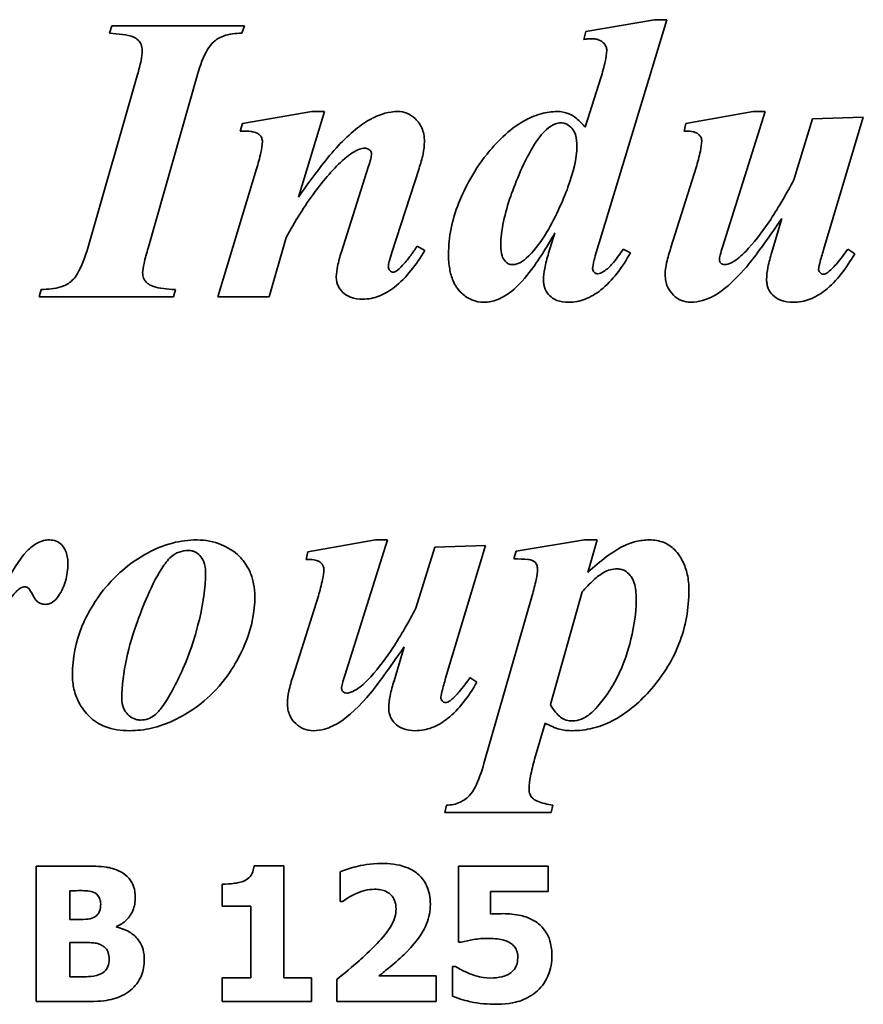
# Model space of a CAD drawing. Header units: millimetres. Extents: x 187 to 653, y 112 to 482.
# Tile 4 of 5: x 403 to 465, y 265 to 338. Entities that reach past the tile are written whole.
import ezdxf

# ---------------------------------------------------------------- set-up
doc = ezdxf.new("R2010")
doc.units = ezdxf.units.MM
doc.header["$LTSCALE"] = 2
doc.layers.add('Krawędzie widoczne(ISO)', color=7, linetype='Continuous', lineweight=35, true_color=0x262659)

msp = doc.modelspace()

# ---------------------------------------------------------------- linework, layer by layer
at = {"layer": 'Krawędzie widoczne(ISO)'}
for p, q in [((449.748, 338.114), (444.683, 337.232)), ((445.664, 321.627), (450.664, 338.114)), ((450.664, 338.114), (449.748, 338.114)), ((409.699, 337.657), (409.536, 337.117)), ((419.487, 337.657), (409.699, 337.657)), ((419.291, 337.117), (419.487, 337.657)), ((444.683, 337.232), (444.552, 336.66)), ((411.595, 334.062), (407.918, 321.251)), ((412.379, 321.251), (416.023, 334.062)), ((445.794, 333.833), (444.65, 330.173)), ((424.454, 331.333), (419.34, 330.451)), ((423.474, 325.01), (425.386, 331.333)), ((425.386, 331.333), (424.454, 331.333)), ((457.052, 331.333), (452.069, 330.451)), ((454.781, 321.317), (457.935, 331.333)), ((457.935, 331.333), (457.052, 331.333)), ((465.173, 330.925), (461.431, 330.794)), ((462.232, 321.121), (465.173, 330.925)), ((419.34, 330.451), (419.177, 329.895)), ((452.069, 330.451), (451.938, 329.895)), ((461.431, 330.794), (460.043, 326.284)), ((428.654, 327.297), (426.644, 320.974)), ((452.837, 327.199), (450.974, 321.3)), ((420.386, 327.101), (417.526, 317.657)), ((430.369, 320.925), (432.379, 327.134)), ((459.16, 323.441), (458.425, 320.941)), ((442.412, 322.379), (441.938, 320.876)), ((421.301, 317.657), (422.575, 322.036)), ((432.804, 321.072), (432.248, 321.398)), ((447.984, 320.892), (447.445, 321.17)), ((464.536, 320.827), (464.03, 321.17)), ((404.487, 318.196), (404.324, 317.657)), ((414.242, 317.657), (414.389, 318.196)), ((404.324, 317.657), (414.242, 317.657)), ((417.526, 317.657), (421.301, 317.657)), ((429.16, 299.7), (424.177, 298.818)), ((426.889, 289.684), (430.043, 299.7)), ((430.043, 299.7), (429.16, 299.7)), ((444.601, 299.7), (439.536, 298.867)), ((445.516, 299.7), (444.601, 299.7)), ((444.83, 297.298), (445.516, 299.7)), ((424.177, 298.818), (424.046, 298.262)), ((433.539, 299.161), (432.15, 294.651)), ((437.281, 299.292), (433.539, 299.161)), ((434.34, 289.488), (437.281, 299.292)), ((439.536, 298.867), (439.373, 298.295)), ((424.945, 295.566), (423.082, 289.668)), ((440.729, 295.599), (437.167, 283.197)), ((442.069, 287.543), (444.422, 295.86)), ((431.268, 291.808), (430.533, 289.308)), ((436.644, 289.194), (436.137, 289.537)), ((440.909, 283.524), (441.677, 286.171)), ((434.405, 280.109), (434.275, 279.569)), ((442.134, 279.569), (442.265, 280.109)), ((434.275, 279.569), (442.134, 279.569)), ((404.104, 275.622), (404.104, 265.622)), ((407.629, 275.622), (404.104, 275.622)), ((422.386, 275.647), (420.198, 275.647)), ((422.386, 267.365), (422.386, 275.647)), ((441.908, 275.622), (435.279, 275.622)), ((435.279, 275.622), (435.279, 270.006)), ((441.908, 273.734), (441.908, 275.622)), ((426.543, 275.193), (426.543, 273.013)), ((417.84, 274.285), (417.84, 272.656)), ((406.6, 271.676), (406.6, 273.799)), ((406.6, 273.799), (406.77, 273.799)), ((437.654, 272.073), (437.654, 273.734)), ((437.654, 273.734), (441.908, 273.734)), ((417.84, 272.656), (419.947, 272.656)), ((419.947, 272.656), (419.947, 267.365)), ((426.543, 273.013), (426.738, 273.013)), ((406.916, 271.676), (406.6, 271.676)), ((410.052, 271.108), (410.052, 271.157)), ((406.6, 267.446), (406.6, 269.966)), ((406.6, 269.966), (407.062, 269.966)), ((435.279, 270.006), (435.498, 270.006)), ((435.077, 268.199), (434.85, 268.199)), ((434.85, 268.199), (434.85, 266.019)), ((406.738, 267.446), (406.6, 267.446)), ((419.947, 267.365), (417.84, 267.365)), ((417.84, 267.365), (417.84, 265.622)), ((424.444, 267.365), (422.386, 267.365)), ((424.444, 265.622), (424.444, 267.365)), ((426.3, 267.251), (426.3, 265.622)), ((433.65, 267.51), (429.412, 267.51)), ((433.65, 265.622), (433.65, 267.51)), ((404.104, 265.622), (408.099, 265.622)), ((417.84, 265.622), (424.444, 265.622)), ((426.3, 265.622), (433.65, 265.622))]:
    msp.add_line(p, q, dxfattribs=at)
for points, knots in [([(409.536, 337.117), (410.121, 337.081), (410.874, 337.005), (411.393, 336.789), (411.521, 336.728), (411.739, 336.507), (411.809, 336.403), (411.915, 336.144), (411.938, 335.994), (411.938, 335.843)], [-0.4248752, -0.4248752, -0.4248752, -0.4248752, -0.1383559, -0.1383559, -0.0839006, -0.0839006, -0.0454102, -0.0454102, 0, 0, 0, 0]), ([(416.023, 334.062), (416.213, 334.724), (416.455, 335.396), (416.887, 336.117), (417.04, 336.327), (417.356, 336.612), (417.58, 336.779), (418.364, 337.066), (418.838, 337.117), (419.291, 337.117)], [-0.7774323, -0.7774323, -0.7774323, -0.7774323, -0.4024771, -0.4024771, -0.2498261, -0.2498261, -0.1358414, -0.1358414, 0, 0, 0, 0]), ([(444.552, 336.66), (444.657, 336.675), (444.765, 336.688), (444.96, 336.704), (445.052, 336.709), (445.141, 336.709)], [-0.05857785, -0.05857785, -0.05857785, -0.05857785, -0.02672653, -0.02672653, 0, 0, 0, 0]), ([(445.141, 336.709), (445.237, 336.709), (445.335, 336.701), (445.517, 336.667), (445.601, 336.642), (445.836, 336.538), (445.941, 336.448), (446.082, 336.298), (446.139, 336.216), (446.217, 336.028), (446.235, 335.929), (446.235, 335.827)], [-0.1266726, -0.1266726, -0.1266726, -0.1266726, -0.1087206, -0.1087206, -0.0923476, -0.0923476, -0.0610548, -0.0610548, -0.0307079, -0.0307079, 0, 0, 0, 0]), ([(411.938, 335.843), (411.938, 335.603), (411.897, 335.329), (411.787, 334.756), (411.691, 334.393), (411.595, 334.062)], [-0.1747619, -0.1747619, -0.1747619, -0.1747619, -0.103463, -0.103463, 0, 0, 0, 0]), ([(446.235, 335.827), (446.235, 335.591), (446.185, 335.298), (446.039, 334.638), (445.914, 334.21), (445.794, 333.833)], [-0.201898, -0.201898, -0.201898, -0.201898, -0.11875, -0.11875, 0, 0, 0, 0]), ([(430.794, 331.333), (430.478, 331.333), (430.165, 331.284), (429.383, 331.069), (429.003, 330.876), (428.114, 330.421), (427.274, 329.705), (426.399, 328.8)], [-0.4978925, -0.4978925, -0.4978925, -0.4978925, -0.4510378, -0.4510378, -0.3775823, -0.3775823, 0, 0, 0, 0]), ([(432.771, 329.111), (432.771, 329.292), (432.757, 329.473), (432.69, 329.816), (432.642, 329.976), (432.466, 330.379), (432.31, 330.604), (431.926, 330.97), (431.733, 331.103), (431.284, 331.29), (431.043, 331.333), (430.794, 331.333)], [-0.3473256, -0.3473256, -0.3473256, -0.3473256, -0.2884396, -0.2884396, -0.2338179, -0.2338179, -0.1457627, -0.1457627, -0.0746577, -0.0746577, 0, 0, 0, 0]), ([(442.575, 331.333), (442.173, 331.333), (441.778, 331.275), (440.867, 331.023), (440.432, 330.809), (439.016, 330.036), (437.974, 328.918), (436.312, 326.848), (435.613, 325.352), (434.813, 323.338), (434.552, 322.081), (434.552, 320.777)], [-0.842044, -0.842044, -0.842044, -0.842044, -0.8195759, -0.8195759, -0.7892394, -0.7892394, -0.6501239, -0.6501239, -0.3909791, -0.3909791, 0, 0, 0, 0]), ([(444.65, 330.173), (444.454, 330.397), (444.228, 330.63), (443.78, 330.997), (443.602, 331.1), (443.156, 331.285), (442.869, 331.333), (442.575, 331.333)], [-0.2055759, -0.2055759, -0.2055759, -0.2055759, -0.1449073, -0.1449073, -0.0880821, -0.0880821, 0, 0, 0, 0]), ([(441.791, 330.01), (441.982, 330.178), (442.205, 330.337), (442.571, 330.472), (442.702, 330.5), (442.837, 330.5)], [-0.1170494, -0.1170494, -0.1170494, -0.1170494, -0.0403364, -0.0403364, 0, 0, 0, 0]), ([(442.837, 330.5), (442.914, 330.5), (442.991, 330.491), (443.141, 330.456), (443.213, 330.43), (443.432, 330.321), (443.56, 330.211), (443.72, 330.025), (443.831, 329.889), (444.003, 329.357), (444.03, 329.051), (444.03, 328.768)], [-0.5096626, -0.5096626, -0.5096626, -0.5096626, -0.4272345, -0.4272345, -0.3454953, -0.3454953, -0.1670901, -0.1670901, -0.0850478, -0.0850478, 0, 0, 0, 0]), ([(419.177, 329.895), (419.458, 329.895), (419.76, 329.886), (420.109, 329.839), (420.261, 329.811), (420.495, 329.695), (420.57, 329.646), (420.669, 329.545), (420.721, 329.483), (420.796, 329.295), (420.811, 329.195), (420.811, 329.094)], [-0.4161438, -0.4161438, -0.4161438, -0.4161438, -0.2082954, -0.2082954, -0.1097549, -0.1097549, -0.0606192, -0.0606192, -0.0301452, -0.0301452, 0, 0, 0, 0]), ([(438.409, 321.415), (438.409, 322.572), (438.716, 323.849), (439.498, 326.107), (440.159, 327.746), (441.149, 329.297), (441.452, 329.707), (441.791, 330.01)], [-1.057493, -1.057493, -1.057493, -1.057493, -0.55469, -0.55469, -0.136426, -0.136426, 0, 0, 0, 0]), ([(451.938, 329.895), (452.116, 329.895), (452.325, 329.888), (452.649, 329.841), (452.743, 329.81), (452.922, 329.722), (453.002, 329.668), (453.139, 329.527), (453.176, 329.457), (453.231, 329.322), (453.245, 329.234), (453.245, 329.144)], [-0.0972648, -0.0972648, -0.0972648, -0.0972648, -0.07652705, -0.07652705, -0.05940853, -0.05940853, -0.0436281, -0.0436281, -0.02707134, -0.02707134, 0, 0, 0, 0]), ([(420.811, 329.094), (420.804, 328.864), (420.753, 328.571), (420.613, 327.913), (420.496, 327.481), (420.386, 327.101)], [-0.2008489, -0.2008489, -0.2008489, -0.2008489, -0.1187848, -0.1187848, 0, 0, 0, 0]), ([(426.399, 328.8), (426, 328.375), (425.537, 327.793), (424.618, 326.603), (424.01, 325.764), (423.474, 325.01)], [-0.4494158, -0.4494158, -0.4494158, -0.4494158, -0.2776238, -0.2776238, 0, 0, 0, 0]), ([(426.889, 327.853), (427.271, 328.185), (427.64, 328.433), (428.107, 328.592), (428.241, 328.621), (428.376, 328.621)], [-0.1479695, -0.1479695, -0.1479695, -0.1479695, -0.0404399, -0.0404399, 0, 0, 0, 0]), ([(428.376, 328.621), (428.418, 328.621), (428.46, 328.616), (428.541, 328.598), (428.579, 328.585), (428.684, 328.532), (428.735, 328.487), (428.797, 328.42), (428.823, 328.383), (428.858, 328.3), (428.866, 328.257), (428.866, 328.212)], [-0.05561786, -0.05561786, -0.05561786, -0.05561786, -0.04808331, -0.04808331, -0.04080598, -0.04080598, -0.02706632, -0.02706632, -0.01340077, -0.01340077, 0, 0, 0, 0]), ([(432.379, 327.134), (432.497, 327.482), (432.602, 327.847), (432.732, 328.502), (432.771, 328.811), (432.771, 329.111)], [-0.200432, -0.200432, -0.200432, -0.200432, -0.0900148, -0.0900148, 0, 0, 0, 0]), ([(444.03, 328.768), (444.03, 327.873), (443.769, 326.83), (443.008, 324.763), (442.384, 323.349), (441.278, 321.588), (440.817, 320.968), (440.288, 320.5)], [-1.074738, -1.074738, -1.074738, -1.074738, -0.625572, -0.625572, -0.2122, -0.2122, 0, 0, 0, 0]), ([(453.245, 329.144), (453.245, 328.951), (453.201, 328.68), (453.062, 328.018), (452.944, 327.576), (452.837, 327.199)], [-0.2015755, -0.2015755, -0.2015755, -0.2015755, -0.1175559, -0.1175559, 0, 0, 0, 0]), ([(428.866, 328.212), (428.866, 328.099), (428.843, 327.964), (428.772, 327.66), (428.712, 327.468), (428.654, 327.297)], [-0.09345055, -0.09345055, -0.09345055, -0.09345055, -0.05423203, -0.05423203, 0, 0, 0, 0]), ([(422.575, 322.036), (423.204, 323.195), (423.913, 324.358), (425.345, 326.288), (426.076, 327.135), (426.889, 327.853)], [-0.7213617, -0.7213617, -0.7213617, -0.7213617, -0.3251941, -0.3251941, 0, 0, 0, 0]), ([(460.043, 326.284), (459.523, 325.303), (458.947, 324.299), (457.851, 322.637), (457.301, 321.888), (456.709, 321.235)], [-0.598089, -0.598089, -0.598089, -0.598089, -0.2642109, -0.2642109, 0, 0, 0, 0]), ([(456.399, 319.683), (456.763, 320.094), (457.203, 320.678), (458.062, 321.847), (458.649, 322.691), (459.16, 323.441)], [-0.4330656, -0.4330656, -0.4330656, -0.4330656, -0.2721817, -0.2721817, 0, 0, 0, 0]), ([(439.193, 318.049), (439.716, 318.459), (440.228, 319.057), (441.304, 320.504), (441.901, 321.478), (442.412, 322.379)], [-0.539069, -0.539069, -0.539069, -0.539069, -0.3106162, -0.3106162, 0, 0, 0, 0]), ([(432.248, 321.398), (432.166, 321.284), (432.076, 321.159), (431.941, 320.966), (431.876, 320.873), (431.824, 320.794)], [-0.07122123, -0.07122123, -0.07122123, -0.07122123, -0.02847012, -0.02847012, 0, 0, 0, 0]), ([(439.226, 320.026), (439.181, 320.026), (439.137, 320.031), (439.049, 320.053), (439.007, 320.07), (438.875, 320.138), (438.797, 320.208), (438.608, 320.424), (438.546, 320.562), (438.431, 320.909), (438.409, 321.173), (438.409, 321.415)], [-0.1480365, -0.1480365, -0.1480365, -0.1480365, -0.1390804, -0.1390804, -0.1299601, -0.1299601, -0.1093973, -0.1093973, -0.0724343, -0.0724343, 0, 0, 0, 0]), ([(445.19, 319.748), (445.19, 319.863), (445.233, 320.085), (445.406, 320.768), (445.549, 321.251), (445.664, 321.627)], [-0.2084945, -0.2084945, -0.2084945, -0.2084945, -0.1181005, -0.1181005, 0, 0, 0, 0]), ([(407.918, 321.251), (407.722, 320.575), (407.472, 319.883), (406.942, 319.009), (406.761, 318.843), (406.447, 318.588), (406.196, 318.468), (405.48, 318.24), (404.963, 318.196), (404.487, 318.196)], [-0.31999, -0.31999, -0.31999, -0.31999, -0.2636309, -0.2636309, -0.2248318, -0.2248318, -0.1428254, -0.1428254, 0, 0, 0, 0]), ([(411.971, 319.438), (411.971, 319.605), (412.011, 319.847), (412.154, 320.481), (412.273, 320.899), (412.379, 321.251)], [-0.1937313, -0.1937313, -0.1937313, -0.1937313, -0.1104222, -0.1104222, 0, 0, 0, 0]), ([(426.644, 320.974), (426.539, 320.63), (426.434, 320.252), (426.313, 319.659), (426.268, 319.374), (426.268, 319.127)], [-0.1829161, -0.1829161, -0.1829161, -0.1829161, -0.074158, -0.074158, 0, 0, 0, 0]), ([(428.229, 317.477), (428.638, 317.477), (429.034, 317.555), (429.835, 317.862), (430.221, 318.098), (431.428, 319.047), (432.171, 320.025), (432.804, 321.072)], [-0.6565687, -0.6565687, -0.6565687, -0.6565687, -0.5184327, -0.5184327, -0.3669549, -0.3669549, 0, 0, 0, 0]), ([(430.108, 319.862), (430.108, 319.966), (430.143, 320.126), (430.226, 320.464), (430.303, 320.717), (430.369, 320.925)], [-0.1036539, -0.1036539, -0.1036539, -0.1036539, -0.0655189, -0.0655189, 0, 0, 0, 0]), ([(431.824, 320.794), (431.659, 320.559), (431.479, 320.326), (431.127, 319.93), (430.95, 319.754), (430.762, 319.601)], [-0.1591521, -0.1591521, -0.1591521, -0.1591521, -0.0729615, -0.0729615, 0, 0, 0, 0]), ([(434.552, 320.777), (434.552, 320.421), (434.576, 320.059), (434.691, 319.406), (434.773, 319.107), (435.027, 318.523), (435.217, 318.214), (435.747, 317.707), (435.992, 317.539), (436.56, 317.303), (436.867, 317.248), (437.183, 317.248)], [-0.5767344, -0.5767344, -0.5767344, -0.5767344, -0.4360751, -0.4360751, -0.3151346, -0.3151346, -0.1847168, -0.1847168, -0.0948789, -0.0948789, 0, 0, 0, 0]), ([(441.938, 320.876), (441.832, 320.51), (441.727, 320.111), (441.606, 319.472), (441.562, 319.168), (441.562, 318.898)], [-0.1961065, -0.1961065, -0.1961065, -0.1961065, -0.0809567, -0.0809567, 0, 0, 0, 0]), ([(443.409, 317.248), (443.83, 317.248), (444.238, 317.326), (445.057, 317.638), (445.447, 317.876), (446.655, 318.838), (447.378, 319.828), (447.984, 320.892)], [-0.6625895, -0.6625895, -0.6625895, -0.6625895, -0.5205206, -0.5205206, -0.3673436, -0.3673436, 0, 0, 0, 0]), ([(447.445, 321.17), (447.229, 320.844), (446.982, 320.497), (446.539, 319.972), (446.33, 319.755), (446.121, 319.601)], [-0.1813584, -0.1813584, -0.1813584, -0.1813584, -0.077935, -0.077935, 0, 0, 0, 0]), ([(450.974, 321.3), (450.851, 320.933), (450.735, 320.537), (450.596, 319.875), (450.549, 319.563), (450.549, 319.274)], [-0.2034179, -0.2034179, -0.2034179, -0.2034179, -0.0865957, -0.0865957, 0, 0, 0, 0]), ([(454.552, 320.353), (454.552, 320.452), (454.577, 320.586), (454.655, 320.915), (454.721, 321.131), (454.781, 321.317)], [-0.100765, -0.100765, -0.100765, -0.100765, -0.0584623, -0.0584623, 0, 0, 0, 0]), ([(456.709, 321.235), (456.433, 320.934), (456.098, 320.603), (455.604, 320.253), (455.422, 320.145), (455.138, 320.048), (455.033, 320.026), (454.928, 320.026)], [-0.2137635, -0.2137635, -0.2137635, -0.2137635, -0.0899896, -0.0899896, -0.0315516, -0.0315516, 0, 0, 0, 0]), ([(458.425, 320.941), (458.31, 320.58), (458.203, 320.198), (458.074, 319.537), (458.033, 319.226), (458.033, 318.931)], [-0.2023507, -0.2023507, -0.2023507, -0.2023507, -0.0884667, -0.0884667, 0, 0, 0, 0]), ([(460.01, 317.248), (460.426, 317.248), (460.829, 317.324), (461.638, 317.63), (462.023, 317.864), (463.218, 318.809), (463.934, 319.781), (464.536, 320.827)], [-0.6531867, -0.6531867, -0.6531867, -0.6531867, -0.5130347, -0.5130347, -0.3619517, -0.3619517, 0, 0, 0, 0]), ([(461.873, 319.683), (461.873, 319.746), (461.906, 319.905), (462.038, 320.433), (462.148, 320.828), (462.232, 321.121)], [-0.1603165, -0.1603165, -0.1603165, -0.1603165, -0.0913805, -0.0913805, 0, 0, 0, 0]), ([(464.03, 321.17), (463.787, 320.824), (463.508, 320.446), (463.036, 319.893), (462.816, 319.661), (462.608, 319.503)], [-0.1872972, -0.1872972, -0.1872972, -0.1872972, -0.0782618, -0.0782618, 0, 0, 0, 0]), ([(440.288, 320.5), (440.114, 320.343), (439.918, 320.205), (439.548, 320.059), (439.39, 320.026), (439.226, 320.026)], [-0.1193719, -0.1193719, -0.1193719, -0.1193719, -0.0491847, -0.0491847, 0, 0, 0, 0]), ([(454.65, 320.14), (454.633, 320.154), (454.618, 320.17), (454.592, 320.205), (454.581, 320.224), (454.559, 320.278), (454.552, 320.315), (454.552, 320.353)], [-0.02437724, -0.02437724, -0.02437724, -0.02437724, -0.01770745, -0.01770745, -0.01130968, -0.01130968, 0, 0, 0, 0]), ([(454.928, 320.026), (454.876, 320.026), (454.825, 320.035), (454.729, 320.074), (454.687, 320.104), (454.65, 320.14)], [-0.03121584, -0.03121584, -0.03121584, -0.03121584, -0.0155708, -0.0155708, 0, 0, 0, 0]), ([(412.396, 318.604), (412.317, 318.659), (412.246, 318.722), (412.127, 318.866), (412.08, 318.943), (411.992, 319.158), (411.971, 319.297), (411.971, 319.438)], [-0.0982451, -0.0982451, -0.0982451, -0.0982451, -0.06962249, -0.06962249, -0.04224787, -0.04224787, 0, 0, 0, 0]), ([(430.451, 319.47), (430.431, 319.47), (430.412, 319.473), (430.373, 319.484), (430.354, 319.492), (430.289, 319.527), (430.249, 319.564), (430.185, 319.633), (430.156, 319.676), (430.117, 319.768), (430.108, 319.814), (430.108, 319.862)], [-0.05299147, -0.05299147, -0.05299147, -0.05299147, -0.04814797, -0.04814797, -0.04298982, -0.04298982, -0.02991444, -0.02991444, -0.01447669, -0.01447669, 0, 0, 0, 0]), ([(430.762, 319.601), (430.708, 319.558), (430.648, 319.519), (430.541, 319.48), (430.496, 319.47), (430.451, 319.47)], [-0.03423187, -0.03423187, -0.03423187, -0.03423187, -0.01359658, -0.01359658, 0, 0, 0, 0]), ([(445.549, 319.356), (445.528, 319.356), (445.507, 319.358), (445.465, 319.367), (445.445, 319.374), (445.371, 319.408), (445.328, 319.446), (445.264, 319.511), (445.237, 319.551), (445.199, 319.644), (445.19, 319.696), (445.19, 319.748)], [-0.05224698, -0.05224698, -0.05224698, -0.05224698, -0.04770817, -0.04770817, -0.04309912, -0.04309912, -0.03035089, -0.03035089, -0.01576414, -0.01576414, 0, 0, 0, 0]), ([(446.121, 319.601), (446.017, 319.519), (445.899, 319.443), (445.702, 319.372), (445.626, 319.356), (445.549, 319.356)], [-0.06287621, -0.06287621, -0.06287621, -0.06287621, -0.02317209, -0.02317209, 0, 0, 0, 0]), ([(450.549, 319.274), (450.549, 319.119), (450.562, 318.963), (450.62, 318.667), (450.663, 318.528), (450.825, 318.157), (450.973, 317.952), (451.332, 317.609), (451.524, 317.477), (451.972, 317.291), (452.213, 317.248), (452.461, 317.248)], [-0.3141795, -0.3141795, -0.3141795, -0.3141795, -0.2673241, -0.2673241, -0.2233414, -0.2233414, -0.1453083, -0.1453083, -0.0745191, -0.0745191, 0, 0, 0, 0]), ([(452.461, 317.248), (452.745, 317.248), (453.025, 317.293), (453.723, 317.492), (454.054, 317.671), (454.808, 318.083), (455.565, 318.767), (456.399, 319.683)], [-0.4899877, -0.4899877, -0.4899877, -0.4899877, -0.4435867, -0.4435867, -0.371449, -0.371449, 0, 0, 0, 0]), ([(462.216, 319.323), (462.193, 319.323), (462.17, 319.326), (462.125, 319.338), (462.103, 319.347), (462.052, 319.376), (462.011, 319.405), (461.934, 319.5), (461.908, 319.541), (461.88, 319.617), (461.873, 319.649), (461.873, 319.683)], [-0.07678357, -0.07678357, -0.07678357, -0.07678357, -0.06189637, -0.06189637, -0.04679032, -0.04679032, -0.02421718, -0.02421718, -0.01004961, -0.01004961, 0, 0, 0, 0]), ([(462.608, 319.503), (462.542, 319.442), (462.466, 319.388), (462.329, 319.335), (462.273, 319.323), (462.216, 319.323)], [-0.04418821, -0.04418821, -0.04418821, -0.04418821, -0.01724222, -0.01724222, 0, 0, 0, 0]), ([(414.389, 318.196), (413.755, 318.21), (413.201, 318.273), (412.658, 318.456), (412.515, 318.519), (412.396, 318.604)], [-0.1721824, -0.1721824, -0.1721824, -0.1721824, -0.0440577, -0.0440577, 0, 0, 0, 0]), ([(426.268, 319.127), (426.268, 319.015), (426.278, 318.903), (426.32, 318.688), (426.352, 318.586), (426.478, 318.294), (426.6, 318.126), (426.857, 317.879), (427.029, 317.736), (427.598, 317.517), (427.917, 317.477), (428.229, 317.477)], [-0.4447939, -0.4447939, -0.4447939, -0.4447939, -0.3764154, -0.3764154, -0.3110051, -0.3110051, -0.1826181, -0.1826181, -0.0935196, -0.0935196, 0, 0, 0, 0]), ([(441.562, 318.898), (441.562, 318.778), (441.572, 318.658), (441.617, 318.428), (441.649, 318.32), (441.776, 318.025), (441.894, 317.859), (442.126, 317.634), (442.288, 317.494), (442.826, 317.285), (443.12, 317.248), (443.409, 317.248)], [-0.5018798, -0.5018798, -0.5018798, -0.5018798, -0.4121592, -0.4121592, -0.3275457, -0.3275457, -0.1730929, -0.1730929, -0.0864828, -0.0864828, 0, 0, 0, 0]), ([(458.033, 318.931), (458.033, 318.812), (458.043, 318.694), (458.086, 318.468), (458.118, 318.361), (458.242, 318.073), (458.357, 317.911), (458.632, 317.645), (458.813, 317.508), (459.371, 317.29), (459.693, 317.248), (460.01, 317.248)], [-0.3804498, -0.3804498, -0.3804498, -0.3804498, -0.325239, -0.325239, -0.2732882, -0.2732882, -0.1795337, -0.1795337, -0.0951026, -0.0951026, 0, 0, 0, 0]), ([(437.183, 317.248), (437.526, 317.248), (437.857, 317.321), (438.541, 317.594), (438.883, 317.807), (439.193, 318.049)], [-0.2206757, -0.2206757, -0.2206757, -0.2206757, -0.1179474, -0.1179474, 0, 0, 0, 0]), ([(405.092, 299.7), (404.947, 299.7), (404.804, 299.683), (404.517, 299.612), (404.376, 299.559), (403.935, 299.338), (403.662, 299.114), (403.425, 298.867)], [-0.191348, -0.191348, -0.191348, -0.191348, -0.1478674, -0.1478674, -0.1028004, -0.1028004, 0, 0, 0, 0]), ([(406.448, 297.968), (406.448, 298.139), (406.436, 298.312), (406.38, 298.627), (406.34, 298.771), (406.188, 299.123), (406.073, 299.26), (405.866, 299.462), (405.741, 299.547), (405.437, 299.672), (405.266, 299.7), (405.092, 299.7)], [-0.1940248, -0.1940248, -0.1940248, -0.1940248, -0.1645866, -0.1645866, -0.1389763, -0.1389763, -0.098568, -0.098568, -0.0523338, -0.0523338, 0, 0, 0, 0]), ([(415.99, 299.7), (415.374, 299.7), (414.767, 299.624), (413.415, 299.274), (412.826, 298.993), (410.847, 297.94), (409.854, 296.922), (408.274, 295.052), (407.735, 293.889), (407.017, 292.17), (406.791, 290.973), (406.791, 289.733)], [-0.7161253, -0.7161253, -0.7161253, -0.7161253, -0.6942939, -0.6942939, -0.6667009, -0.6667009, -0.5591016, -0.5591016, -0.3720527, -0.3720527, 0, 0, 0, 0]), ([(420.255, 295.534), (420.255, 295.847), (420.227, 296.159), (420.107, 296.763), (420.019, 297.049), (419.646, 297.909), (419.328, 298.272), (418.699, 298.903), (418.206, 299.17), (417.22, 299.582), (416.617, 299.7), (415.99, 299.7)], [-0.4373063, -0.4373063, -0.4373063, -0.4373063, -0.4079948, -0.4079948, -0.3798413, -0.3798413, -0.3204635, -0.3204635, -0.1880443, -0.1880443, 0, 0, 0, 0]), ([(449.373, 299.7), (449.04, 299.7), (448.711, 299.658), (447.926, 299.463), (447.571, 299.296), (446.674, 298.855), (445.783, 298.162), (444.83, 297.298)], [-0.5453439, -0.5453439, -0.5453439, -0.5453439, -0.4797621, -0.4797621, -0.3858974, -0.3858974, 0, 0, 0, 0]), ([(452.298, 296.007), (452.298, 296.393), (452.262, 296.78), (452.103, 297.505), (451.987, 297.839), (451.726, 298.349), (451.537, 298.69), (451.01, 299.212), (450.753, 299.383), (450.116, 299.643), (449.746, 299.7), (449.373, 299.7)], [-0.7733498, -0.7733498, -0.7733498, -0.7733498, -0.5450512, -0.5450512, -0.334502, -0.334502, -0.2063946, -0.2063946, -0.1120819, -0.1120819, 0, 0, 0, 0]), ([(403.425, 298.867), (402.864, 298.286), (402.228, 297.196), (400.941, 294.81), (400.088, 292.961), (399.405, 291.416)], [-0.8064157, -0.8064157, -0.8064157, -0.8064157, -0.5068713, -0.5068713, 0, 0, 0, 0]), ([(414.079, 298.458), (414.253, 298.611), (414.449, 298.725), (414.898, 298.882), (415.141, 298.916), (415.386, 298.916)], [-0.1428238, -0.1428238, -0.1428238, -0.1428238, -0.0734734, -0.0734734, 0, 0, 0, 0]), ([(415.386, 298.916), (415.461, 298.916), (415.536, 298.908), (415.683, 298.877), (415.753, 298.854), (415.966, 298.757), (416.092, 298.66), (416.294, 298.448), (416.404, 298.308), (416.58, 297.844), (416.611, 297.575), (416.611, 297.315)], [-0.3128747, -0.3128747, -0.3128747, -0.3128747, -0.272738, -0.272738, -0.2332186, -0.2332186, -0.1486831, -0.1486831, -0.0780514, -0.0780514, 0, 0, 0, 0]), ([(410.435, 287.968), (410.435, 289.918), (410.936, 291.92), (411.763, 294.178), (412.52, 296.252), (413.587, 297.912), (413.825, 298.229), (414.079, 298.458)], [-2.292294, -2.292294, -2.292294, -2.292294, -0.520514, -0.520514, -0.102553, -0.102553, 0, 0, 0, 0]), ([(424.046, 298.262), (424.224, 298.262), (424.433, 298.256), (424.756, 298.208), (424.851, 298.177), (425.03, 298.089), (425.11, 298.035), (425.246, 297.894), (425.283, 297.824), (425.339, 297.69), (425.353, 297.601), (425.353, 297.511)], [-0.0972648, -0.0972648, -0.0972648, -0.0972648, -0.07652705, -0.07652705, -0.05940853, -0.05940853, -0.0436281, -0.0436281, -0.02707134, -0.02707134, 0, 0, 0, 0]), ([(439.373, 298.295), (439.723, 298.295), (440.141, 298.288), (440.525, 298.244), (440.657, 298.223), (440.845, 298.132), (440.903, 298.094), (440.969, 298.026), (441.024, 297.967), (441.106, 297.767), (441.121, 297.663), (441.121, 297.56)], [-0.8028931, -0.8028931, -0.8028931, -0.8028931, -0.3315959, -0.3315959, -0.1525715, -0.1525715, -0.0648137, -0.0648137, -0.031131, -0.031131, 0, 0, 0, 0]), ([(405.762, 295.566), (405.995, 295.9), (406.164, 296.265), (406.398, 297.083), (406.448, 297.525), (406.448, 297.968)], [-0.2550097, -0.2550097, -0.2550097, -0.2550097, -0.1328158, -0.1328158, 0, 0, 0, 0]), ([(425.353, 297.511), (425.353, 297.318), (425.309, 297.047), (425.17, 296.385), (425.052, 295.943), (424.945, 295.566)], [-0.2015755, -0.2015755, -0.2015755, -0.2015755, -0.1175559, -0.1175559, 0, 0, 0, 0]), ([(441.121, 297.56), (441.121, 297.335), (441.076, 297.047), (440.946, 296.4), (440.835, 295.973), (440.729, 295.599)], [-0.1968933, -0.1968933, -0.1968933, -0.1968933, -0.1167384, -0.1167384, 0, 0, 0, 0]), ([(446.007, 297.298), (446.161, 297.383), (446.323, 297.45), (446.66, 297.538), (446.83, 297.56), (447.003, 297.56)], [-0.1046826, -0.1046826, -0.1046826, -0.1046826, -0.0519015, -0.0519015, 0, 0, 0, 0]), ([(447.003, 297.56), (447.099, 297.56), (447.193, 297.55), (447.377, 297.506), (447.464, 297.474), (447.71, 297.347), (447.848, 297.226), (448.05, 296.987), (448.172, 296.82), (448.377, 296.164), (448.409, 295.756), (448.409, 295.386)], [-0.4760966, -0.4760966, -0.4760966, -0.4760966, -0.4066615, -0.4066615, -0.3388244, -0.3388244, -0.2054634, -0.2054634, -0.1107535, -0.1107535, 0, 0, 0, 0]), ([(416.611, 297.315), (416.611, 296.147), (416.433, 294.964), (415.969, 293.023), (415.596, 291.669), (414.479, 289.105), (413.889, 288.017), (413.228, 287.127), (413.042, 286.91), (412.853, 286.759)], [-1.006678, -1.006678, -1.006678, -1.006678, -0.58764, -0.58764, -0.289979, -0.289979, -0.072633, -0.072633, 0, 0, 0, 0]), ([(444.422, 295.86), (444.686, 296.162), (444.978, 296.473), (445.496, 296.942), (445.749, 297.148), (446.007, 297.298)], [-0.2102597, -0.2102597, -0.2102597, -0.2102597, -0.089466, -0.089466, 0, 0, 0, 0]), ([(398.425, 286.024), (399.321, 289.218), (399.679, 290.179), (400.356, 291.8), (401.165, 293.69), (402.249, 295.484), (402.538, 295.778), (402.786, 296.018), (402.886, 296.1), (402.984, 296.154)], [-0.3211236, -0.3211236, -0.3211236, -0.3211236, -0.1898487, -0.1898487, -0.0911938, -0.0911938, -0.0335857, -0.0335857, 0, 0, 0, 0]), ([(402.984, 296.154), (403.033, 296.179), (403.086, 296.201), (403.184, 296.228), (403.231, 296.236), (403.278, 296.236)], [-0.03066802, -0.03066802, -0.03066802, -0.03066802, -0.01406282, -0.01406282, 0, 0, 0, 0]), ([(403.278, 296.236), (403.31, 296.236), (403.342, 296.232), (403.406, 296.213), (403.437, 296.2), (403.49, 296.169), (403.519, 296.149), (403.625, 296.054), (403.756, 295.842), (403.963, 295.449), (404.032, 295.316), (404.234, 295.118), (404.325, 295.057), (404.546, 294.966), (404.67, 294.945), (404.798, 294.945)], [-0.5711365, -0.5711365, -0.5711365, -0.5711365, -0.4968443, -0.4968443, -0.4189069, -0.4189069, -0.3569699, -0.3569699, -0.1232072, -0.1232072, -0.0715777, -0.0715777, -0.0381327, -0.0381327, 0, 0, 0, 0]), ([(449.356, 288.507), (450.293, 289.549), (451.051, 290.712), (452.064, 293.297), (452.298, 294.632), (452.298, 296.007)], [-0.8329137, -0.8329137, -0.8329137, -0.8329137, -0.4126855, -0.4126855, 0, 0, 0, 0]), ([(404.798, 294.945), (404.887, 294.945), (404.974, 294.958), (405.148, 295.011), (405.231, 295.051), (405.49, 295.217), (405.64, 295.388), (405.762, 295.566)], [-0.1190473, -0.1190473, -0.1190473, -0.1190473, -0.0922739, -0.0922739, -0.0646918, -0.0646918, 0, 0, 0, 0]), ([(411.007, 285.615), (411.554, 285.615), (412.093, 285.679), (413.183, 285.931), (413.721, 286.122), (415.041, 286.735), (416.238, 287.413), (418.605, 289.966), (419.281, 291.378), (420.025, 293.289), (420.255, 294.392), (420.255, 295.534)], [-1.203899, -1.203899, -1.203899, -1.203899, -1.043147, -1.043147, -0.875174, -0.875174, -0.615126, -0.615126, -0.342385, -0.342385, 0, 0, 0, 0]), ([(448.409, 295.386), (448.409, 294.122), (448.18, 292.944), (447.727, 291.263), (447.379, 290.183), (446.087, 287.913), (445.393, 287.212), (444.884, 286.748), (444.648, 286.578), (444.151, 286.38), (443.931, 286.334), (443.703, 286.334)], [-0.5048517, -0.5048517, -0.5048517, -0.5048517, -0.3681345, -0.3681345, -0.2602394, -0.2602394, -0.1603008, -0.1603008, -0.0685289, -0.0685289, 0, 0, 0, 0]), ([(432.15, 294.651), (431.631, 293.67), (431.055, 292.666), (429.958, 291.005), (429.409, 290.255), (428.817, 289.602)], [-0.598089, -0.598089, -0.598089, -0.598089, -0.2642109, -0.2642109, 0, 0, 0, 0]), ([(428.507, 288.05), (428.87, 288.462), (429.311, 289.046), (430.17, 290.214), (430.757, 291.059), (431.268, 291.808)], [-0.4330656, -0.4330656, -0.4330656, -0.4330656, -0.2721817, -0.2721817, 0, 0, 0, 0]), ([(406.791, 289.733), (406.791, 289.382), (406.825, 289.033), (406.974, 288.366), (407.083, 288.055), (407.472, 287.279), (407.769, 286.924), (408.354, 286.352), (408.743, 286.104), (409.758, 285.701), (410.385, 285.615), (411.007, 285.615)], [-0.5649677, -0.5649677, -0.5649677, -0.5649677, -0.496611, -0.496611, -0.4317526, -0.4317526, -0.3274444, -0.3274444, -0.1865404, -0.1865404, 0, 0, 0, 0]), ([(423.082, 289.668), (422.959, 289.3), (422.843, 288.904), (422.704, 288.242), (422.657, 287.93), (422.657, 287.641)], [-0.2034179, -0.2034179, -0.2034179, -0.2034179, -0.0865957, -0.0865957, 0, 0, 0, 0]), ([(426.66, 288.72), (426.66, 288.819), (426.685, 288.954), (426.763, 289.282), (426.829, 289.499), (426.889, 289.684)], [-0.100765, -0.100765, -0.100765, -0.100765, -0.0584623, -0.0584623, 0, 0, 0, 0]), ([(428.817, 289.602), (428.54, 289.301), (428.205, 288.97), (427.712, 288.62), (427.53, 288.512), (427.246, 288.415), (427.141, 288.393), (427.036, 288.393)], [-0.2137635, -0.2137635, -0.2137635, -0.2137635, -0.0899896, -0.0899896, -0.0315516, -0.0315516, 0, 0, 0, 0]), ([(433.981, 288.05), (433.981, 288.113), (434.014, 288.272), (434.146, 288.8), (434.256, 289.195), (434.34, 289.488)], [-0.1603165, -0.1603165, -0.1603165, -0.1603165, -0.0913805, -0.0913805, 0, 0, 0, 0]), ([(436.137, 289.537), (435.895, 289.191), (435.616, 288.813), (435.143, 288.26), (434.924, 288.028), (434.716, 287.87)], [-0.1872972, -0.1872972, -0.1872972, -0.1872972, -0.0782618, -0.0782618, 0, 0, 0, 0]), ([(426.758, 288.507), (426.741, 288.522), (426.726, 288.538), (426.7, 288.572), (426.689, 288.591), (426.666, 288.645), (426.66, 288.682), (426.66, 288.72)], [-0.02437724, -0.02437724, -0.02437724, -0.02437724, -0.01770745, -0.01770745, -0.01130968, -0.01130968, 0, 0, 0, 0]), ([(430.533, 289.308), (430.417, 288.947), (430.311, 288.565), (430.182, 287.904), (430.141, 287.593), (430.141, 287.298)], [-0.2023507, -0.2023507, -0.2023507, -0.2023507, -0.0884667, -0.0884667, 0, 0, 0, 0]), ([(432.118, 285.615), (432.534, 285.615), (432.937, 285.692), (433.746, 285.998), (434.131, 286.232), (435.326, 287.176), (436.042, 288.148), (436.644, 289.194)], [-0.6531867, -0.6531867, -0.6531867, -0.6531867, -0.5130347, -0.5130347, -0.3619517, -0.3619517, 0, 0, 0, 0]), ([(411.824, 286.4), (411.736, 286.4), (411.648, 286.408), (411.478, 286.443), (411.396, 286.469), (411.15, 286.577), (411.004, 286.685), (410.779, 286.914), (410.651, 287.068), (410.47, 287.509), (410.435, 287.737), (410.435, 287.968)], [-0.3334435, -0.3334435, -0.3334435, -0.3334435, -0.2864874, -0.2864874, -0.2404776, -0.2404776, -0.1430489, -0.1430489, -0.0692938, -0.0692938, 0, 0, 0, 0]), ([(424.569, 285.615), (424.853, 285.615), (425.133, 285.66), (425.831, 285.859), (426.162, 286.039), (426.916, 286.45), (427.673, 287.134), (428.507, 288.05)], [-0.4899877, -0.4899877, -0.4899877, -0.4899877, -0.4435867, -0.4435867, -0.371449, -0.371449, 0, 0, 0, 0]), ([(427.036, 288.393), (426.984, 288.393), (426.933, 288.402), (426.837, 288.441), (426.795, 288.471), (426.758, 288.507)], [-0.03121584, -0.03121584, -0.03121584, -0.03121584, -0.0155708, -0.0155708, 0, 0, 0, 0]), ([(434.324, 287.69), (434.301, 287.69), (434.278, 287.693), (434.233, 287.705), (434.211, 287.714), (434.16, 287.743), (434.119, 287.772), (434.042, 287.867), (434.016, 287.908), (433.987, 287.984), (433.981, 288.016), (433.981, 288.05)], [-0.07678357, -0.07678357, -0.07678357, -0.07678357, -0.06189637, -0.06189637, -0.04679032, -0.04679032, -0.02421718, -0.02421718, -0.01004961, -0.01004961, 0, 0, 0, 0]), ([(443.686, 285.615), (444.196, 285.615), (444.698, 285.675), (445.696, 285.919), (446.178, 286.103), (447.677, 286.867), (448.579, 287.642), (449.356, 288.507)], [-0.6570036, -0.6570036, -0.6570036, -0.6570036, -0.5043045, -0.5043045, -0.3489383, -0.3489383, 0, 0, 0, 0]), ([(422.657, 287.641), (422.657, 287.486), (422.67, 287.33), (422.728, 287.034), (422.77, 286.895), (422.933, 286.524), (423.081, 286.319), (423.44, 285.976), (423.632, 285.845), (424.079, 285.658), (424.32, 285.615), (424.569, 285.615)], [-0.3141795, -0.3141795, -0.3141795, -0.3141795, -0.2673241, -0.2673241, -0.2233414, -0.2233414, -0.1453083, -0.1453083, -0.0745191, -0.0745191, 0, 0, 0, 0]), ([(430.141, 287.298), (430.141, 287.18), (430.151, 287.061), (430.194, 286.835), (430.226, 286.728), (430.35, 286.44), (430.464, 286.279), (430.74, 286.012), (430.921, 285.876), (431.478, 285.657), (431.801, 285.615), (432.118, 285.615)], [-0.3804498, -0.3804498, -0.3804498, -0.3804498, -0.325239, -0.325239, -0.2732882, -0.2732882, -0.1795337, -0.1795337, -0.0951026, -0.0951026, 0, 0, 0, 0]), ([(434.716, 287.87), (434.65, 287.81), (434.574, 287.755), (434.437, 287.702), (434.381, 287.69), (434.324, 287.69)], [-0.04418821, -0.04418821, -0.04418821, -0.04418821, -0.01724222, -0.01724222, 0, 0, 0, 0]), ([(443.703, 286.334), (443.545, 286.334), (443.389, 286.355), (443.075, 286.452), (442.936, 286.527), (442.585, 286.792), (442.33, 287.117), (442.069, 287.543)], [-0.2839734, -0.2839734, -0.2839734, -0.2839734, -0.2197616, -0.2197616, -0.1500507, -0.1500507, 0, 0, 0, 0]), ([(412.853, 286.759), (412.709, 286.642), (412.55, 286.551), (412.197, 286.427), (412.012, 286.4), (411.824, 286.4)], [-0.1122469, -0.1122469, -0.1122469, -0.1122469, -0.0565673, -0.0565673, 0, 0, 0, 0]), ([(441.677, 286.171), (442.025, 285.997), (442.435, 285.808), (443.043, 285.639), (443.38, 285.615), (443.686, 285.615)], [-0.1885624, -0.1885624, -0.1885624, -0.1885624, -0.0919399, -0.0919399, 0, 0, 0, 0]), ([(437.167, 283.197), (436.992, 282.576), (436.777, 281.946), (436.4, 281.222), (436.253, 280.983), (435.898, 280.609), (435.659, 280.445), (435.089, 280.187), (434.751, 280.121), (434.405, 280.109)], [-0.4498682, -0.4498682, -0.4498682, -0.4498682, -0.2691372, -0.2691372, -0.1874975, -0.1874975, -0.1038914, -0.1038914, 0, 0, 0, 0]), ([(440.5, 281.318), (440.5, 281.615), (440.548, 281.954), (440.68, 282.665), (440.793, 283.114), (440.909, 283.524)], [-0.2163111, -0.2163111, -0.2163111, -0.2163111, -0.1278049, -0.1278049, 0, 0, 0, 0]), ([(442.265, 280.109), (441.866, 280.178), (441.432, 280.273), (440.931, 280.482), (440.834, 280.555), (440.679, 280.71), (440.617, 280.804), (440.521, 281.04), (440.5, 281.178), (440.5, 281.318)], [-0.1582608, -0.1582608, -0.1582608, -0.1582608, -0.1074633, -0.1074633, -0.0763796, -0.0763796, -0.041818, -0.041818, 0, 0, 0, 0]), ([(410.36, 275.185), (409.913, 275.427), (409.517, 275.504), (408.841, 275.606), (408.196, 275.622), (407.629, 275.622)], [-0.2510873, -0.2510873, -0.2510873, -0.2510873, -0.1699384, -0.1699384, 0, 0, 0, 0]), ([(420.198, 275.647), (420.186, 275.495), (420.157, 275.343), (420.068, 275.107), (420.009, 274.981), (419.787, 274.72), (419.648, 274.616), (419.493, 274.536)], [-0.1805507, -0.1805507, -0.1805507, -0.1805507, -0.1030305, -0.1030305, -0.0523874, -0.0523874, 0, 0, 0, 0]), ([(429.598, 275.817), (428.796, 275.817), (428.125, 275.671), (427.303, 275.469), (426.852, 275.341), (426.543, 275.193)], [-0.2084668, -0.2084668, -0.2084668, -0.2084668, -0.1026134, -0.1026134, 0, 0, 0, 0]), ([(433.213, 272.794), (433.213, 273.041), (433.192, 273.29), (433.1, 273.754), (433.032, 273.969), (432.795, 274.481), (432.599, 274.748), (432.155, 275.154), (431.852, 275.377), (430.818, 275.75), (430.193, 275.817), (429.598, 275.817)], [-0.7926367, -0.7926367, -0.7926367, -0.7926367, -0.6512881, -0.6512881, -0.52216, -0.52216, -0.3291942, -0.3291942, -0.1783222, -0.1783222, 0, 0, 0, 0]), ([(411.43, 273.296), (411.43, 273.573), (411.392, 273.848), (411.233, 274.306), (411.13, 274.514), (410.8, 274.907), (410.593, 275.063), (410.36, 275.185)], [-0.2538117, -0.2538117, -0.2538117, -0.2538117, -0.1538307, -0.1538307, -0.0786347, -0.0786347, 0, 0, 0, 0]), ([(419.493, 274.536), (419.232, 274.414), (418.91, 274.366), (418.454, 274.305), (418.148, 274.285), (417.84, 274.285)], [-0.1377171, -0.1377171, -0.1377171, -0.1377171, -0.0923789, -0.0923789, 0, 0, 0, 0]), ([(406.77, 273.799), (407.16, 273.799), (407.551, 273.821), (408.085, 273.766), (408.232, 273.732), (408.367, 273.669)], [-0.1613504, -0.1613504, -0.1613504, -0.1613504, -0.0445187, -0.0445187, 0, 0, 0, 0]), ([(408.367, 273.669), (408.419, 273.646), (408.469, 273.618), (408.56, 273.552), (408.601, 273.515), (408.656, 273.452), (408.738, 273.355), (408.851, 273.055), (408.877, 272.93), (408.877, 272.802)], [-0.3337356, -0.3337356, -0.3337356, -0.3337356, -0.2133127, -0.2133127, -0.0961242, -0.0961242, -0.0385063, -0.0385063, 0, 0, 0, 0]), ([(426.738, 273.013), (426.859, 273.094), (427.062, 273.229), (427.284, 273.377), (427.488, 273.482), (427.686, 273.572)], [-0.07986018, -0.07986018, -0.07986018, -0.07986018, -0.0652701, -0.0652701, 0, 0, 0, 0]), ([(427.686, 273.572), (428.021, 273.712), (428.265, 273.781), (428.61, 273.876), (428.852, 273.904), (429.096, 273.904)], [-0.1072501, -0.1072501, -0.1072501, -0.1072501, -0.0732405, -0.0732405, 0, 0, 0, 0]), ([(429.096, 273.904), (429.249, 273.904), (429.404, 273.892), (429.687, 273.838), (429.817, 273.798), (430.111, 273.661), (430.233, 273.562), (430.428, 273.362), (430.511, 273.231), (430.647, 272.887), (430.676, 272.673), (430.676, 272.462)], [-0.203142, -0.203142, -0.203142, -0.203142, -0.17357, -0.17357, -0.1473841, -0.1473841, -0.1108543, -0.1108543, -0.0634485, -0.0634485, 0, 0, 0, 0]), ([(408.877, 272.802), (408.877, 272.627), (408.854, 272.451), (408.755, 272.192), (408.71, 272.115), (408.562, 271.952), (408.46, 271.883), (408.35, 271.83)], [-0.1159601, -0.1159601, -0.1159601, -0.1159601, -0.0659122, -0.0659122, -0.0365175, -0.0365175, 0, 0, 0, 0]), ([(410.052, 271.157), (410.32, 271.267), (410.56, 271.42), (411.003, 271.858), (411.155, 272.122), (411.375, 272.65), (411.43, 272.969), (411.43, 273.296)], [-0.2355892, -0.2355892, -0.2355892, -0.2355892, -0.1716919, -0.1716919, -0.0982291, -0.0982291, 0, 0, 0, 0]), ([(431.414, 269.236), (432.355, 270.186), (432.735, 270.876), (433.114, 271.82), (433.213, 272.298), (433.213, 272.794)], [-0.305213, -0.305213, -0.305213, -0.305213, -0.1487931, -0.1487931, 0, 0, 0, 0]), ([(430.676, 272.462), (430.676, 272.255), (430.649, 272.052), (430.521, 271.585), (430.415, 271.378), (430.096, 270.808), (429.696, 270.332), (429.282, 269.901)], [-0.262072, -0.262072, -0.262072, -0.262072, -0.2267237, -0.2267237, -0.1792441, -0.1792441, 0, 0, 0, 0]), ([(438.569, 272.105), (438.421, 272.105), (438.193, 272.099), (437.98, 272.093), (437.809, 272.085), (437.654, 272.073)], [-0.06406716, -0.06406716, -0.06406716, -0.06406716, -0.0468181, -0.0468181, 0, 0, 0, 0]), ([(440.984, 271.514), (440.569, 271.774), (440.163, 271.896), (439.465, 272.063), (439.015, 272.105), (438.569, 272.105)], [-0.2154201, -0.2154201, -0.2154201, -0.2154201, -0.1337435, -0.1337435, 0, 0, 0, 0]), ([(408.35, 271.83), (408.182, 271.75), (408.002, 271.697), (407.516, 271.674), (407.216, 271.676), (406.916, 271.676)], [-0.1459302, -0.1459302, -0.1459302, -0.1459302, -0.0899596, -0.0899596, 0, 0, 0, 0]), ([(442.184, 269.01), (442.184, 269.346), (442.15, 269.688), (442.001, 270.236), (441.899, 270.51), (441.508, 271.092), (441.269, 271.326), (440.984, 271.514)], [-0.3681157, -0.3681157, -0.3681157, -0.3681157, -0.2102834, -0.2102834, -0.1023308, -0.1023308, 0, 0, 0, 0]), ([(412.094, 268.685), (412.094, 268.942), (412.068, 269.2), (411.943, 269.671), (411.853, 269.881), (411.538, 270.356), (411.299, 270.551), (410.791, 270.894), (410.43, 271.03), (410.052, 271.108)], [-0.2816602, -0.2816602, -0.2816602, -0.2816602, -0.2301185, -0.2301185, -0.1838625, -0.1838625, -0.1156884, -0.1156884, 0, 0, 0, 0]), ([(407.062, 269.966), (407.496, 269.966), (407.933, 269.987), (408.493, 269.932), (408.635, 269.908), (408.756, 269.86)], [-0.169666, -0.169666, -0.169666, -0.169666, -0.0388334, -0.0388334, 0, 0, 0, 0]), ([(408.756, 269.86), (408.851, 269.825), (408.943, 269.782), (409.107, 269.677), (409.178, 269.619), (409.334, 269.449), (409.388, 269.346), (409.482, 269.084), (409.501, 268.9), (409.501, 268.726)], [-0.1267007, -0.1267007, -0.1267007, -0.1267007, -0.103986, -0.103986, -0.083373, -0.083373, -0.0522346, -0.0522346, 0, 0, 0, 0]), ([(429.282, 269.901), (428.762, 269.35), (428.238, 268.883), (427.436, 268.176), (426.863, 267.701), (426.3, 267.251)], [-0.3204484, -0.3204484, -0.3204484, -0.3204484, -0.2163049, -0.2163049, 0, 0, 0, 0]), ([(435.498, 270.006), (435.796, 270.082), (436.098, 270.141), (436.757, 270.253), (437.115, 270.282), (437.475, 270.282)], [-0.200337, -0.200337, -0.200337, -0.200337, -0.1080786, -0.1080786, 0, 0, 0, 0]), ([(437.475, 270.282), (437.744, 270.282), (438.216, 270.253), (438.762, 270.122), (438.959, 270.044), (439.137, 269.925)], [-0.168225, -0.168225, -0.168225, -0.168225, -0.063932, -0.063932, 0, 0, 0, 0]), ([(439.137, 269.925), (439.234, 269.862), (439.319, 269.786), (439.453, 269.626), (439.527, 269.525), (439.64, 269.241), (439.663, 269.076), (439.663, 268.912)], [-0.1449191, -0.1449191, -0.1449191, -0.1449191, -0.0916879, -0.0916879, -0.0491725, -0.0491725, 0, 0, 0, 0]), ([(429.412, 267.51), (429.69, 267.726), (429.962, 267.949), (430.643, 268.504), (431.039, 268.867), (431.414, 269.236)], [-0.2634643, -0.2634643, -0.2634643, -0.2634643, -0.1580069, -0.1580069, 0, 0, 0, 0]), ([(441.122, 266.416), (441.296, 266.574), (441.45, 266.749), (441.754, 267.186), (441.856, 267.409), (442.103, 268.022), (442.184, 268.51), (442.184, 269.01)], [-0.2363926, -0.2363926, -0.2363926, -0.2363926, -0.1982509, -0.1982509, -0.1498235, -0.1498235, 0, 0, 0, 0]), ([(409.501, 268.726), (409.501, 268.545), (409.472, 268.368), (409.335, 268.037), (409.251, 267.938), (409.103, 267.782), (408.98, 267.701), (408.845, 267.64)], [-0.08475822, -0.08475822, -0.08475822, -0.08475822, -0.06442096, -0.06442096, -0.04440309, -0.04440309, 0, 0, 0, 0]), ([(411.057, 266.441), (411.238, 266.584), (411.398, 266.748), (411.661, 267.099), (411.791, 267.308), (412.037, 267.911), (412.094, 268.297), (412.094, 268.685)], [-0.2824648, -0.2824648, -0.2824648, -0.2824648, -0.1951133, -0.1951133, -0.1165201, -0.1165201, 0, 0, 0, 0]), ([(439.663, 268.912), (439.663, 268.789), (439.656, 268.662), (439.608, 268.382), (439.567, 268.29), (439.472, 268.083), (439.365, 267.934), (439.234, 267.802)], [-0.07807023, -0.07807023, -0.07807023, -0.07807023, -0.06841868, -0.06841868, -0.05579894, -0.05579894, 0, 0, 0, 0]), ([(408.845, 267.64), (408.455, 267.47), (408.172, 267.459), (407.62, 267.447), (407.068, 267.446), (406.738, 267.446)], [-0.1572551, -0.1572551, -0.1572551, -0.1572551, -0.0989434, -0.0989434, 0, 0, 0, 0]), ([(436.122, 267.672), (435.739, 267.819), (435.565, 267.922), (435.366, 268.038), (435.219, 268.122), (435.077, 268.199)], [-0.06923399, -0.06923399, -0.06923399, -0.06923399, -0.04870678, -0.04870678, 0, 0, 0, 0]), ([(437.662, 267.348), (437.227, 267.348), (436.953, 267.415), (436.601, 267.504), (436.359, 267.581), (436.122, 267.672)], [-0.1089994, -0.1089994, -0.1089994, -0.1089994, -0.076256, -0.076256, 0, 0, 0, 0]), ([(439.234, 267.802), (439.139, 267.713), (439.031, 267.641), (438.736, 267.496), (438.57, 267.46), (438.229, 267.387), (437.943, 267.348), (437.662, 267.348)], [-0.1178512, -0.1178512, -0.1178512, -0.1178512, -0.1045865, -0.1045865, -0.084494, -0.084494, 0, 0, 0, 0]), ([(408.099, 265.622), (408.87, 265.622), (409.412, 265.696), (410.273, 265.935), (410.685, 266.148), (411.057, 266.441)], [-0.2680465, -0.2680465, -0.2680465, -0.2680465, -0.1418882, -0.1418882, 0, 0, 0, 0]), ([(438.099, 265.412), (439.094, 265.412), (439.647, 265.588), (440.375, 265.866), (440.775, 266.101), (441.122, 266.416)], [-0.2338096, -0.2338096, -0.2338096, -0.2338096, -0.1407678, -0.1407678, 0, 0, 0, 0]), ([(434.85, 266.019), (435.358, 265.793), (435.952, 265.653), (436.792, 265.463), (437.472, 265.416), (438.099, 265.412)], [-0.2576874, -0.2576874, -0.2576874, -0.2576874, -0.1881288, -0.1881288, 0, 0, 0, 0])]:
    msp.add_open_spline(points, degree=3, knots=knots, dxfattribs=at)

doc.saveas('drawing.dxf')
